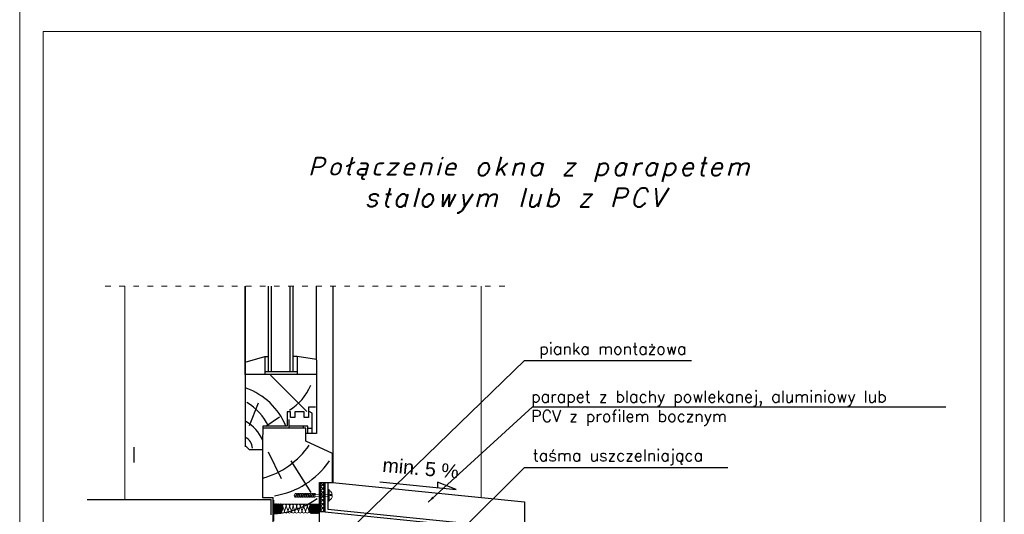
# Model space of a CAD drawing. Header units: millimetres. Extents: x 0 to 152651, y 46550 to 81081.
# Tile 108 of 109: x 148451 to 150551, y 77031 to 78086. Entities that reach past the tile are written whole.
import ezdxf

# ---------------------------------------------------------------- set-up
doc = ezdxf.new("R2010")
doc.units = ezdxf.units.MM
for name, pattern in [('ACAD_ISO02W100', [15, 12, -3]), ('ACAD_ISO03W100', [30, 12, -18]), ('AUSGEZOGEN', [0])]:
    doc.linetypes.add(name, pattern=pattern)
doc.layers.add('BLECH-BEFESTIGUNG', color=242, linetype='AUSGEZOGEN')
doc.layers.add('FENSTER', color=44, linetype='AUSGEZOGEN')
for name, color, linetype, lineweight in [('cienka', 3, 'Continuous', 18), ('linia', 100, 'Continuous', 25), ('przerywa', 100, 'ACAD_ISO02W100', 5)]:
    doc.layers.add(name, color=color, linetype=linetype, lineweight=lineweight)
doc.styles.get("Standard").update_dxf_attribs({"font": 'GOTHIC.TTF'})
doc.styles.add('style1', font='simplex.shx')
doc.styles.add('tekst', font='segoeui.ttf', dxfattribs={"height": 20})
doc.dimstyles.new('ocieplenie', dxfattribs={"dimtxt": 40, "dimasz": 15, "dimexe": 10, "dimexo": 20, "dimgap": 6, "dimtad": 1, "dimdec": 0, "dimzin": 1, "dimtxsty": 'style1', "dimblk": 'SMALL', "dimcen": 50, "dimclrd": 8, "dimclre": 8, "dimclrt": 2, "dimadec": 0, "dimazin": 0, "dimtfac": 1, "dimtdec": 0, "dimtmove": 0, "dimatfit": 3, "dimfxl": 1, "dimarcsym": 0})

# ---------------------------------------------------------------- blocks, each defined once
blk = doc.blocks.new('_Small')
at = {"color": 0, "linetype": 'ByBlock', "lineweight": -2}
blk.add_circle((0, 0), 0.25, dxfattribs=at)
blk = doc.blocks.new('*X1014')
at = {"color": 0}
for p, q in [((65.31, 61.77), (65.41, 61.87)), ((65.31, 60.89), (66.23, 61.81)), ((66.23, 60.17), (65.31, 61.09)), ((65.31, 60), (66.23, 60.93)), ((66.23, 61.05), (65.41, 61.87)), ((66.23, 59.28), (65.31, 60.2)), ((65.31, 59.12), (66.23, 60.04)), ((66.23, 58.4), (65.31, 59.32)), ((65.31, 58.24), (66.23, 59.16)), ((66.23, 57.51), (65.31, 58.44)), ((65.31, 57.35), (66.23, 58.27)), ((66.23, 56.63), (65.31, 57.55)), ((65.31, 56.47), (66.23, 57.39)), ((66.23, 55.75), (65.31, 56.67)), ((65.31, 55.58), (66.23, 56.51)), ((65.72, 55.37), (65.31, 55.78)), ((65.98, 55.37), (66.23, 55.62))]:
    blk.add_line(p, q, dxfattribs=at)
blk = doc.blocks.new('jgdf')
at = {"layer": 'linia', "color": 4, "lineweight": 0}
for p, q in [((-73756.5, 13465.5), (-73707.2, 13465.5)), ((-73755.5, 13465.6), (-73756, 13465.1)), ((-73752.9, 13462.5), (-73755.9, 13465.6)), ((-73754.5, 13465.6), (-73755.8, 13464.3)), ((-73753, 13461.7), (-73755.8, 13464.5)), ((-73753.5, 13465.6), (-73755.6, 13463.5)), ((-73753.1, 13460.8), (-73755.5, 13463.2)), ((-73752.5, 13465.6), (-73755.4, 13462.7)), ((-73751.5, 13465.6), (-73755.3, 13461.8)), ((-73752.9, 13462.2), (-73755.3, 13459.9)), ((-73753.1, 13459.8), (-73755.3, 13462)), ((-73753.1, 13461), (-73755.3, 13458.8)), ((-73752.4, 13463.7), (-73755.2, 13460.9)), ((-73752.6, 13463.3), (-73754.9, 13465.6)), ((-73752.3, 13464), (-73753.9, 13465.6)), ((-73748.7, 13465.4), (-73753.1, 13461)), ((-73747.8, 13464.6), (-73753.1, 13459.4)), ((-73748.1, 13456.1), (-73753.1, 13461.1)), ((-73751.9, 13464.6), (-73752.9, 13465.6)), ((-73747.4, 13457), (-73752.9, 13462.5)), ((-73747.2, 13463.6), (-73752.8, 13458.1)), ((-73750.2, 13465.6), (-73752.7, 13463.1)), ((-73746.9, 13458.2), (-73752.4, 13463.7)), ((-73746.8, 13462.4), (-73752.3, 13456.9)), ((-73751.4, 13465.1), (-73752, 13465.6)), ((-73746.6, 13459.6), (-73751.8, 13464.7)), ((-73750.8, 13465.5), (-73751, 13465.6)), ((-73746.6, 13461.2), (-73750.8, 13465.5)), ((-73747.1, 13463.4), (-73749.3, 13465.6)), ((-73748.7, 13465.4), (-73748.6, 13465.4)), ((-73748.7, 13464.4), (-73748.7, 13464.4)), ((-73746.9, 13464.9), (-73748.3, 13465.3)), ((-73744.6, 13457.8), (-73746.9, 13464.9)), ((-73746.8, 13462.4), (-73746, 13464.9)), ((-73746, 13464.9), (-73744.6, 13465.3)), ((-73743.2, 13464.8), (-73744.6, 13465.2)), ((-73744.6, 13457.7), (-73742.2, 13464.8)), ((-73740.3, 13456.3), (-73743.2, 13464.7)), ((-73742.2, 13464.8), (-73740.8, 13465.2)), ((-73741.3, 13456.4), (-73738.5, 13464.8)), ((-73739.4, 13464.8), (-73740.8, 13465.2)), ((-73736.6, 13456.3), (-73739.4, 13464.7)), ((-73739.4, 13461.4), (-73739.4, 13461.4)), ((-73738.5, 13464.8), (-73737.1, 13465.2)), ((-73737.5, 13456.4), (-73734.7, 13464.8)), ((-73737.3, 13464.6), (-73737.3, 13464.6)), ((-73735.7, 13464.8), (-73737.1, 13465.2)), ((-73732.9, 13456.3), (-73735.7, 13464.7)), ((-73734.7, 13464.8), (-73733.3, 13465.2)), ((-73733.8, 13456.4), (-73731, 13464.8)), ((-73731.9, 13464.8), (-73733.3, 13465.2)), ((-73729.1, 13456.3), (-73731.9, 13464.7)), ((-73731, 13464.8), (-73729.6, 13465.2)), ((-73730, 13456.4), (-73727.2, 13464.8)), ((-73728.2, 13464.8), (-73729.6, 13465.2)), ((-73725.4, 13456.3), (-73728.2, 13464.8)), ((-73727.2, 13464.8), (-73725.8, 13465.2)), ((-73726.3, 13456.4), (-73723.5, 13464.8)), ((-73724.4, 13464.8), (-73725.8, 13465.2)), ((-73721.6, 13456.3), (-73724.4, 13464.8)), ((-73723.5, 13464.8), (-73722.1, 13465.2)), ((-73722.5, 13456.4), (-73719.7, 13464.8)), ((-73720.7, 13464.8), (-73722.1, 13465.2)), ((-73717.9, 13456.3), (-73720.7, 13464.8)), ((-73719.7, 13464.8), (-73718.3, 13465.2)), ((-73716.9, 13464.8), (-73718.3, 13465.2)), ((-73713.6, 13465.1), (-73718.3, 13460.4)), ((-73713, 13456.3), (-73718.3, 13461.5)), ((-73712.8, 13464.2), (-73718.2, 13458.9)), ((-73714.9, 13465.5), (-73718.1, 13462.3)), ((-73712.4, 13457.3), (-73718, 13462.9)), ((-73712.3, 13463.2), (-73717.8, 13457.6)), ((-73712, 13458.5), (-73717.4, 13464)), ((-73711.9, 13461.8), (-73717.3, 13456.5)), ((-73716.9, 13464.7), (-73716.9, 13464.8)), ((-73711.8, 13460), (-73716.7, 13464.9)), ((-73711.9, 13461.8), (-73715.6, 13465.5)), ((-73713.9, 13465.5), (-73714, 13465.4)), ((-73712.9, 13465.5), (-73713.4, 13465)), ((-73708.7, 13460.9), (-73713.3, 13465.5)), ((-73711.9, 13465.5), (-73713, 13464.4)), ((-73710.9, 13465.5), (-73712.6, 13463.8)), ((-73708.7, 13459.9), (-73712.5, 13463.7)), ((-73708.6, 13461.8), (-73712.3, 13465.5)), ((-73709.9, 13465.5), (-73712.3, 13463.2)), ((-73708.9, 13465.5), (-73712, 13462.4)), ((-73708.6, 13458.8), (-73712, 13462.2)), ((-73708.6, 13461.8), (-73712, 13458.4)), ((-73707.9, 13465.5), (-73711.9, 13461.6)), ((-73707.6, 13464.9), (-73711.8, 13460.6)), ((-73708.3, 13463.1), (-73711.8, 13459.6)), ((-73708.2, 13457.4), (-73711.8, 13461)), ((-73708.5, 13462.7), (-73711.3, 13465.5)), ((-73708.2, 13463.4), (-73710.3, 13465.5)), ((-73707.9, 13464.1), (-73709.3, 13465.5)), ((-73707.6, 13464.8), (-73708.3, 13465.5)), ((-73707.2, 13465.4), (-73707.3, 13465.5)), ((-73756.8, 13455.1), (-73756.8, 13455.1)), ((-73756.1, 13456.4), (-73756.1, 13456.4)), ((-73755.7, 13455.5), (-73756, 13455.8)), ((-73753, 13459.1), (-73755.9, 13456.3)), ((-73754.7, 13455.5), (-73755.8, 13456.5)), ((-73752.8, 13458.3), (-73755.7, 13455.5)), ((-73753.7, 13455.5), (-73755.6, 13457.3)), ((-73753.1, 13460), (-73755.5, 13457.6)), ((-73752.8, 13455.5), (-73755.4, 13458.1)), ((-73752.3, 13457), (-73755.3, 13460)), ((-73751.8, 13455.5), (-73755.3, 13459)), ((-73752.9, 13458.6), (-73755.2, 13460.9)), ((-73754.8, 13457.8), (-73754.8, 13457.8)), ((-73752.6, 13457.6), (-73754.7, 13455.5)), ((-73752.3, 13456.9), (-73753.7, 13455.5)), ((-73749.1, 13455.5), (-73753.1, 13459.4)), ((-73751.9, 13456.3), (-73752.7, 13455.5)), ((-73750.8, 13455.5), (-73752.3, 13457)), ((-73751.4, 13455.8), (-73751.7, 13455.5)), ((-73751.7, 13455.8), (-73751.7, 13455.8)), ((-73746.6, 13460.9), (-73751.5, 13456)), ((-73746.7, 13459.2), (-73750.4, 13455.5)), ((-73747.7, 13456.5), (-73748.6, 13455.6)), ((-73746.5, 13455.9), (-73747.9, 13456.4)), ((-73746.5, 13455.9), (-73745.1, 13456.4)), ((-73745.1, 13456.4), (-73744.6, 13457.8)), ((-73744.1, 13456.3), (-73744.6, 13457.7)), ((-73744.2, 13459.3), (-73744.2, 13459.3)), ((-73742.7, 13455.9), (-73744.1, 13456.3)), ((-73742.7, 13455.9), (-73741.3, 13456.3)), ((-73739, 13455.9), (-73740.4, 13456.3)), ((-73739, 13455.9), (-73737.5, 13456.3)), ((-73737.1, 13456.2), (-73737.1, 13456.2)), ((-73735.2, 13455.9), (-73736.6, 13456.3)), ((-73735.2, 13455.9), (-73733.8, 13456.3)), ((-73731.5, 13455.9), (-73732.9, 13456.3)), ((-73731.5, 13455.9), (-73730, 13456.3)), ((-73727.7, 13455.9), (-73729.1, 13456.3)), ((-73727.7, 13455.9), (-73726.3, 13456.3)), ((-73724, 13455.9), (-73725.4, 13456.3)), ((-73724, 13455.9), (-73722.5, 13456.3)), ((-73720.2, 13455.9), (-73721.6, 13456.3)), ((-73720.2, 13455.9), (-73718.8, 13456.3)), ((-73718.8, 13456.3), (-73718.1, 13458.4)), ((-73713.9, 13455.5), (-73718.3, 13459.9)), ((-73715.4, 13455.4), (-73718, 13457.9)), ((-73716.9, 13456), (-73717.9, 13456.3)), ((-73711.8, 13460.3), (-73716.5, 13455.6)), ((-73712, 13458.4), (-73715.1, 13455.4)), ((-73713.1, 13455.4), (-73713.5, 13455.8)), ((-73708.7, 13459.7), (-73713.1, 13455.4)), ((-73712.1, 13455.4), (-73713, 13456.3)), ((-73708.7, 13460.7), (-73712.7, 13456.8)), ((-73711.1, 13455.4), (-73712.6, 13456.9)), ((-73710.1, 13455.4), (-73712.3, 13457.5)), ((-73708.6, 13458.9), (-73712.1, 13455.4)), ((-73709.1, 13455.4), (-73712, 13458.3)), ((-73708.1, 13455.4), (-73711.9, 13459.1)), ((-73707.2, 13455.4), (-73711.8, 13460)), ((-73708.4, 13458.1), (-73711.1, 13455.4)), ((-73708.2, 13457.3), (-73710.1, 13455.4)), ((-73707.9, 13456.6), (-73709.1, 13455.4)), ((-73707.5, 13456), (-73708.1, 13455.4))]:
    blk.add_line(p, q, dxfattribs=at)
for centre, radius, start, end in [((-73769.7, 13460.5), 14.4, 339.4175, 20.5825), ((-73744.7, 13460.5), 8.45, 165.5539, 180), ((-73747.2, 13461.1), 5.81, 148.1211, 165.5539), ((-73748.8, 13462.1), 3.92, 123.6639, 148.1211), ((-73749.8, 13463.6), 2.1, 111.1198, 123.6639), ((-73749.8, 13463.6), 2.1, 56.3361, 68.8802), ((-73750.9, 13462.1), 3.92, 31.8789, 56.3361), ((-73752.5, 13461.1), 5.81, 14.4461, 31.8789), ((-73755, 13460.5), 8.45, 0, 14.4461), ((-73709.9, 13460.4), 8.45, 165.5539, 180), ((-73712.4, 13461), 5.81, 148.1211, 165.5539), ((-73714, 13462), 3.92, 123.6639, 148.1211), ((-73715.1, 13463.6), 2.1, 111.1198, 123.6639), ((-73715.1, 13463.6), 2.1, 56.3361, 68.8802), ((-73716.1, 13462), 3.92, 31.8789, 56.3361), ((-73717.7, 13461), 5.81, 14.4461, 31.8789), ((-73720.2, 13460.4), 8.45, 0, 14.4461), ((-73699.8, 13460.4), 8.92, 145.3813, 214.6187), ((-73744.7, 13460.5), 8.45, 180, 194.4461), ((-73747.2, 13459.8), 5.81, 194.4461, 211.8789), ((-73748.8, 13458.8), 3.92, 211.8789, 236.3361), ((-73749.8, 13457.3), 2.1, 236.3361, 241.1448), ((-73749.8, 13457.3), 2.1, 298.8552, 303.6639), ((-73750.9, 13458.8), 3.92, 303.6639, 328.1211), ((-73752.5, 13459.8), 5.81, 328.1211, 345.5539), ((-73755, 13460.5), 8.45, 345.5539, 360), ((-73709.9, 13460.4), 8.45, 180, 194.4461), ((-73712.4, 13459.7), 5.81, 194.4461, 211.8789), ((-73714, 13458.7), 3.92, 211.8789, 236.3361), ((-73715.1, 13457.2), 2.1, 236.3361, 241.1448), ((-73715.1, 13457.2), 2.1, 298.8552, 303.6639), ((-73716.1, 13458.7), 3.92, 303.6639, 328.1211), ((-73717.7, 13459.7), 5.81, 328.1211, 345.5539), ((-73720.2, 13460.4), 8.45, 345.5539, 360)]:
    blk.add_arc(centre, radius, start, end, dxfattribs=at)

msp = doc.modelspace()

# ---------------------------------------------------------------- linework, layer by layer
at = {"layer": 'BLECH-BEFESTIGUNG', "color": 45}
msp.add_line((149090.481, 77098.93), (149118.606, 77098.93), dxfattribs=at)
at = {"layer": 'BLECH-BEFESTIGUNG', "color": 5}
for p, q in [((149101.664, 77098.93), (149101.664, 77036.213)), ((149108.226, 77098.93), (149108.226, 77042.121)), ((149118.606, 77098.93), (149527.815, 77057.613)), ((149219.119, 77100.429), (149381.959, 77083.987)), ((149381.959, 77083.987), (149342.318, 77099.217)), ((149342.318, 77099.217), (149342.352, 77087.986)), ((149527.815, 77057.613), (149527.815, 76917.116)), ((149101.664, 77036.213), (149521.252, 76993.53)), ((149108.226, 77042.121), (149521.252, 77000.106))]:
    msp.add_line(p, q, dxfattribs=at)
at = {"layer": 'BLECH-BEFESTIGUNG', "color": 3, "lineweight": 0}
for p, q in [((149038.915, 77075.098), (149036.387, 77071.205)), ((149036.387, 77071.205), (149038.937, 77067.34)), ((149040.055, 77075.098), (149038.915, 77075.098)), ((149038.937, 77067.34), (149041.491, 77075.098)), ((149040.694, 77073.158), (149040.055, 77075.098)), ((149040.079, 77067.34), (149042.631, 77075.098)), ((149040.853, 77073.158), (149040.694, 77073.158)), ((149043.772, 77075.098), (149041.491, 77075.098)), ((149042.654, 77067.34), (149045.207, 77075.098)), ((149044.41, 77073.158), (149043.772, 77075.098)), ((149043.795, 77067.34), (149046.347, 77075.098)), ((149047.488, 77075.098), (149045.207, 77075.098)), ((149046.371, 77067.34), (149048.923, 77075.098)), ((149048.126, 77073.158), (149047.488, 77075.098)), ((149047.511, 77067.34), (149050.064, 77075.098)), ((149051.205, 77075.098), (149048.923, 77075.098)), ((149050.087, 77067.34), (149052.64, 77075.098)), ((149051.843, 77073.158), (149051.205, 77075.098)), ((149051.227, 77067.34), (149053.781, 77075.098)), ((149054.921, 77075.098), (149052.64, 77075.098)), ((149053.804, 77067.34), (149056.356, 77075.098)), ((149055.559, 77073.158), (149054.921, 77075.098)), ((149054.944, 77067.34), (149057.497, 77075.098)), ((149058.637, 77075.098), (149056.356, 77075.098)), ((149057.52, 77067.34), (149060.073, 77075.098)), ((149059.275, 77073.158), (149058.637, 77075.098)), ((149058.661, 77067.34), (149061.213, 77075.098)), ((149062.354, 77075.098), (149060.073, 77075.098)), ((149061.236, 77067.34), (149063.789, 77075.098)), ((149062.992, 77073.158), (149062.354, 77075.098)), ((149062.377, 77067.34), (149064.93, 77075.098)), ((149066.071, 77075.098), (149063.789, 77075.098)), ((149064.953, 77067.34), (149067.506, 77075.098)), ((149066.709, 77073.158), (149066.071, 77075.098)), ((149066.094, 77067.34), (149068.646, 77075.098)), ((149069.787, 77075.098), (149067.506, 77075.098)), ((149068.67, 77067.34), (149071.222, 77075.098)), ((149070.425, 77073.158), (149069.787, 77075.098)), ((149069.81, 77067.34), (149072.363, 77075.098)), ((149073.503, 77075.098), (149071.222, 77075.098)), ((149072.386, 77067.34), (149074.938, 77075.098)), ((149074.141, 77073.158), (149073.503, 77075.098)), ((149073.526, 77067.34), (149076.079, 77075.098)), ((149077.22, 77075.098), (149074.938, 77075.098)), ((149076.102, 77067.34), (149078.656, 77075.098)), ((149077.858, 77073.158), (149077.22, 77075.098)), ((149077.243, 77067.34), (149079.796, 77075.098)), ((149080.936, 77075.098), (149078.656, 77075.098)), ((149079.819, 77067.34), (149082.372, 77075.098)), ((149109.255, 77073.822), (149082.074, 77073.158)), ((149110.341, 77083.603), (149110.341, 77059.18)), ((149110.459, 77083.603), (149111.47, 77083.603)), ((149111.47, 77083.603), (149111.47, 77059.18)), ((149113.627, 77073.079), (149113.627, 77070.845)), ((149117.778, 77073.079), (149113.627, 77073.079)), ((149113.627, 77070.845), (149117.778, 77070.845)), ((149040.079, 77067.34), (149038.937, 77067.34)), ((149041.467, 77067.34), (149040.829, 77069.279)), ((149043.795, 77067.34), (149041.467, 77067.34)), ((149045.184, 77067.34), (149044.545, 77069.279)), ((149047.511, 77067.34), (149045.184, 77067.34)), ((149048.9, 77067.34), (149048.262, 77069.279)), ((149051.227, 77067.34), (149048.9, 77067.34)), ((149052.617, 77067.34), (149051.979, 77069.279)), ((149054.944, 77067.34), (149052.617, 77067.34)), ((149056.333, 77067.34), (149055.695, 77069.279)), ((149058.661, 77067.34), (149056.333, 77067.34)), ((149060.049, 77067.34), (149059.411, 77069.279)), ((149062.377, 77067.34), (149060.049, 77067.34)), ((149063.767, 77067.34), (149063.127, 77069.279)), ((149066.094, 77067.34), (149063.767, 77067.34)), ((149067.483, 77067.34), (149066.845, 77069.279)), ((149069.81, 77067.34), (149067.483, 77067.34)), ((149071.199, 77067.34), (149070.561, 77069.279)), ((149073.526, 77067.34), (149071.199, 77067.34)), ((149074.915, 77067.34), (149074.277, 77069.279)), ((149077.243, 77067.34), (149074.915, 77067.34)), ((149078.632, 77067.34), (149077.994, 77069.279)), ((149080.96, 77067.34), (149078.632, 77067.34)), ((149109.222, 77068.598), (149080.798, 77069.279)), ((149111.47, 77059.18), (149110.459, 77059.18))]:
    msp.add_line(p, q, dxfattribs=at)
at = {"layer": 'BLECH-BEFESTIGUNG', "color": 5}
msp.add_lwpolyline([(149091.951, 77098.239), (149091.951, 77037.3), (149100.597, 77037.3), (149100.597, 77098.239)], close=True, dxfattribs=at)
at = {"layer": 'BLECH-BEFESTIGUNG', "color": 3, "lineweight": 0}
for start, end in [(8.309556, 61.674469), (298.325531, 357.741105)]:
    msp.add_arc((149105.631, 77071.324), 12.143, start, end, dxfattribs=at)
at = {"layer": 'cienka'}
for p, q in [((148451.116, 78111.419), (148451.116, 75141.419)), ((148451.116, 75141.419), (148451.116, 78111.419)), ((148451.116, 75141.419), (148451.116, 78111.419)), ((150551.116, 78111.419), (150551.116, 75141.419)), ((150551.116, 75141.419), (150551.116, 78111.419)), ((148501.116, 75191.419), (148501.116, 78061.419)), ((148501.116, 78061.419), (150501.116, 78061.419)), ((148501.116, 75191.419), (148501.116, 78061.419)), ((150501.116, 78061.419), (150501.116, 75191.419))]:
    msp.add_line(p, q, dxfattribs=at)
at = {"layer": 'FENSTER'}
for p, q in [((148931.744, 77329.508), (148931.872, 77517.927)), ((148931.768, 77517.927), (148931.768, 77177.678)), ((148981.979, 77335.688), (148981.979, 77517.927)), ((148988.377, 77335.688), (148988.377, 77517.927)), ((149027.676, 77335.688), (149027.676, 77517.927)), ((149034.074, 77335.688), (149034.074, 77517.927)), ((149084.074, 77360.847), (149084.074, 77517.927)), ((149084.074, 77360.847), (149084.074, 77517.927)), ((149119.128, 77517.927), (149119.128, 77098.877)), ((149119.128, 77517.927), (149119.128, 77098.877)), ((148974.064, 77367.899), (148981.979, 77367.899)), ((149042.682, 77367.899), (149034.074, 77367.899)), ((149084.205, 77360.108), (149084.205, 77213.327)), ((149084.205, 77360.108), (149084.205, 77213.327)), ((148931.744, 77329.508), (148931.744, 77177.702)), ((149084.205, 77329.508), (148931.744, 77329.508)), ((148931.744, 77329.508), (148931.744, 77175.212)), ((148974.064, 77335.688), (149042.682, 77335.688)), ((148986.134, 77327.993), (149063.781, 77250.347)), ((148941.436, 77220.321), (148960.488, 77268.826)), ((149081.744, 77259.693), (149067.01, 77259.693)), ((149067.01, 77259.693), (149067.01, 77244.564)), ((148975.98, 77219.147), (149005.175, 77238.683)), ((149028.862, 77249.405), (149021.596, 77249.405)), ((149021.596, 77249.405), (149021.596, 77219.147)), ((149028.862, 77244.564), (149028.862, 77249.405)), ((149037.945, 77249.405), (149037.945, 77244.564)), ((149057.927, 77249.405), (149037.945, 77249.405)), ((149057.927, 77244.564), (149057.927, 77249.405)), ((148969.521, 77219.147), (148969.521, 77214.911)), ((149021.596, 77219.147), (148969.521, 77219.147)), ((149056.716, 77214.911), (149056.716, 77219.147)), ((148969.337, 77196.452), (148969.244, 77196.452)), ((148969.244, 77196.452), (148969.244, 77067.081)), ((149084.205, 77203.096), (149061.561, 77203.096)), ((149065.799, 77214.911), (149074.882, 77214.911)), ((149084.205, 77213.327), (149084.205, 77203.096)), ((148941.119, 77168.327), (148931.744, 77177.702)), ((149118.606, 77160.447), (149061.561, 77187.074)), ((148695.455, 77141.306), (148695.455, 77174.118)), ((148969.244, 77168.327), (148941.119, 77168.327)), ((149009.606, 77106.699), (148981.44, 77163.826)), ((149118.606, 77098.93), (149118.606, 77160.447)), ((149118.606, 77098.93), (149118.606, 77160.447)), ((149073.021, 77077.281), (149030.371, 77144.869)), ((149073.021, 77077.281), (149030.371, 77144.869)), ((149090.481, 77002.965), (149090.481, 77098.93)), ((149090.481, 77002.965), (149090.481, 77098.93)), ((148595.364, 77062.394), (148987.356, 77062.394)), ((148969.244, 77067.081), (148992.044, 77067.081)), ((148987.356, 77029.581), (148987.356, 77062.394)), ((148992.044, 77002.965), (148992.044, 77067.081)), ((148993.394, 77017.081), (148993.394, 77060.831))]:
    msp.add_line(p, q, dxfattribs=at)
for points in [[(148931.762, 77355.96), (148974.064, 77367.899), (148974.064, 77329.508)], [(149084.074, 77361.509), (149042.682, 77367.899), (149042.682, 77329.508)], [(149067.01, 77244.564), (149067.01, 77237.302), (149057.927, 77237.302), (149057.927, 77249.405), (149037.945, 77249.405), (149037.945, 77237.302), (149028.862, 77237.302), (149028.862, 77249.405), (149021.596, 77249.405)], [(149074.882, 77203.413), (149074.882, 77246.985), (149068.221, 77250.616)], [(149025.835, 77214.911), (149025.835, 77233.066)], [(149065.799, 77204.018), (149065.799, 77219.147), (149025.835, 77219.147)], [(149061.561, 77187.074), (149061.561, 77205.834), (149061.561, 77214.911), (148969.521, 77214.911), (148969.244, 77187.077)]]:
    msp.add_lwpolyline(points, dxfattribs=at)
for centre, radius, start, end in [((148960.403, 77355.212), 121.897, 302.921342, 336.314822), ((148885.293, 77164.236), 144.298, 22.367127, 70.204821), ((148877.283, 77170.585), 114.992, 24.980634, 59.356838), ((148892.206, 77155.576), 84.041, 23.552318, 60.865247), ((148922.48, 77172.263), 24.846, 359.768925, 66.392976), ((148924.286, 77277.122), 174.699, 284.91271, 325.742564), ((148967.131, 77243.086), 174.699, 279.146313, 325.742564), ((148980.231, 77214.385), 182.932, 274.825677, 305.171848), ((148980.231, 77214.385), 182.932, 274.825677, 305.171848)]:
    msp.add_arc(centre, radius, start, end, dxfattribs=at)
at = {"layer": 'linia', "linetype": 'ACAD_ISO03W100', "lineweight": 0}
msp.add_line((148633.559, 77517.927), (149489.932, 77517.927), dxfattribs=at)
at = {"layer": 'linia', "lineweight": 0, "ltscale": 10}
for p, q in [((148675.364, 77062.394), (148675.364, 77517.927)), ((149435.384, 77066.945, 15), (149435.384, 77517.927))]:
    msp.add_line(p, q, dxfattribs=at)
at = {"layer": 'linia'}
msp.add_line((148675.364, 77517.927), (148675.364, 77517.927), dxfattribs=at)
at = {"layer": 'linia', "color": 45}
for p, q in [((148930.244, 77332.755), (148930.244, 77332.755)), ((148930.244, 77332.755), (148930.244, 77332.755)), ((149090.481, 77098.93), (149118.606, 77098.93))]:
    msp.add_line(p, q, dxfattribs=at)

# ---------------------------------------------------------------- block references
at = {"layer": 'BLECH-BEFESTIGUNG', "color": 5, "xscale": 9.375, "yscale": 9.375, "zscale": 9.375}
msp.add_blockref('*X1014', (148479.691, 76518.193), dxfattribs=at)
at = {"layer": 'linia', "xscale": 2, "yscale": 2, "zscale": 2}
msp.add_blockref('jgdf', (296504.794, 50121.931), dxfattribs=at)

# ---------------------------------------------------------------- texts
at = {"layer": 'cienka', "color": 7, "linetype": 'Continuous', "insert": (148822.769, 77793.803), "char_height": 40, "width": 2259.59555, "attachment_point": 1, "style": 'tekst'}
msp.add_mtext('\\A1;\\pxi6.08325;{\\Fromans|c238;\\Q15;\\T1.2;Połączenie okna z parapetem \\P\\pi9.09875;stalowym lub z PCV\\H1.0315x; }', dxfattribs=at)
at = {"layer": 'linia', "insert": (149226.524, 77151.534), "char_height": 30, "width": 240.02743, "attachment_point": 1, "rotation": 354.876266}
msp.add_mtext('{\\fArial|b0|i0|c238|p34;min. 5 %}', dxfattribs=at)
at = {"layer": 'przerywa', "color": 2, "char_height": 25, "width": 908.43925, "attachment_point": 1}
for s, insert in [('{\\Fromans|c238;pianka montażowa}', (149559.205, 77397.003)), ('{\\Fromans|c0;parapet z blachy powlekanej, aluminiowy lub PCV\\Fromans|c238; z\\Fromans|c0; profilem bocznym}', (149541.665, 77294.701)), ('{\\Fromans|c0;taśma uszczelniająca}', (149545.353, 77169.186))]:
    msp.add_mtext(s, dxfattribs=dict(at, insert=insert))

# ---------------------------------------------------------------- leaders
at = {"layer": 'linia', "lineweight": 0}
for points in [[(149158.847, 77001.283), (149527.815, 77359.027), (149883.829, 77359.027)], [(149321.99, 77056.737), (149544.6, 77260.481), (150426.71, 77260.481)], [(149387.902, 76991.297), (149527.815, 77131.21), (149961.491, 77131.21)]]:
    msp.add_leader(points, dimstyle='ocieplenie', override={"dimgap": 6, "dimtad": 0}, dxfattribs=at)

doc.saveas('drawing.dxf')
